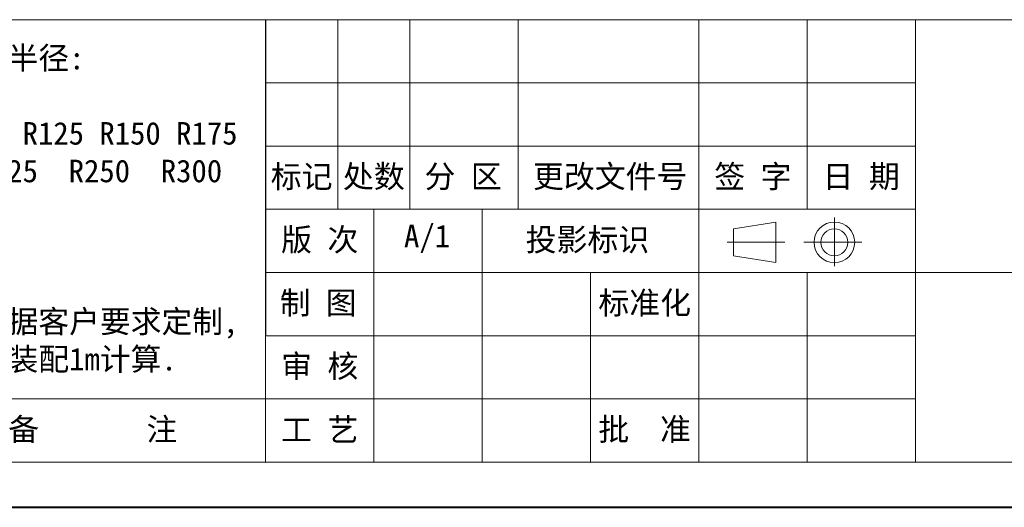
# Model space of a CAD drawing. Header units: millimetres. Extents: x -765 to 710, y 139 to 1172.
# Tile 18 of 76: x -42 to 337, y 139 to 327. Entities that reach past the tile are written whole.
import ezdxf

# ---------------------------------------------------------------- set-up
doc = ezdxf.new("R2010")
doc.units = ezdxf.units.MM
doc.layers.add('标注线', color=7, linetype='Continuous', lineweight=15)
doc.styles.add('样式 6', font='仿宋_GB2312.ttf')

msp = doc.modelspace()

# ---------------------------------------------------------------- linework, layer by layer
at = {"color": 7, "lineweight": 13}
for p, q in [((-100.309, 326.635), (678.851, 326.635)), ((52.782, 156.205), (52.782, 326.635)), ((-677.632, 156.205), (52.782, 156.205)), ((52.782, 156.205), (678.851, 156.205))]:
    msp.add_line(p, q, dxfattribs=at)
at = {"color": 7}
msp.add_line((52.782, 326.635), (52.782, 204.9), dxfattribs=at)
at = {"color": 7, "lineweight": 15}
for p, q in [((80.608, 326.635), (80.608, 253.594)), ((108.433, 326.635), (108.433, 253.594)), ((150.171, 326.635), (150.171, 253.594)), ((219.734, 326.635), (219.734, 253.594)), ((261.472, 326.635), (261.472, 253.594)), ((303.21, 326.635), (303.21, 156.205)), ((52.782, 302.288), (303.21, 302.288)), ((52.782, 277.941), (303.21, 277.941)), ((52.782, 253.594), (303.21, 253.594)), ((94.52, 253.594), (94.52, 156.205)), ((136.258, 253.594), (136.258, 156.205)), ((219.734, 253.594), (219.734, 156.205)), ((272.004, 231.703), (272.004, 250.475)), ((233.088, 246.099), (249.48, 248.708)), ((249.48, 233.056), (249.48, 248.708)), ((233.088, 246.099), (233.088, 235.665)), ((252.951, 240.882), (230.679, 240.882)), ((260.205, 240.882), (282.614, 240.882)), ((233.088, 235.665), (249.48, 233.056)), ((52.782, 229.247), (466.683, 229.247)), ((177.996, 229.247), (177.996, 156.205)), ((261.472, 229.247), (261.472, 156.205)), ((52.782, 204.9), (303.21, 204.9)), ((-677.632, 180.552), (52.782, 180.552)), ((52.782, 180.552), (303.21, 180.552))]:
    msp.add_line(p, q, dxfattribs=at)
at = {"color": 7, "lineweight": 40}
msp.add_line((-764.586, 138.815), (696.242, 138.815), dxfattribs=at)
at = {"color": 7, "lineweight": 15}
for radius in [7.826, 5.217]:
    msp.add_circle((272.004, 240.882), radius, dxfattribs=at)

# ---------------------------------------------------------------- texts
at = {"layer": '标注线', "color": 7, "lineweight": 18, "style": '样式 6'}
for s, insert, char_height, width, attachment_point in [('{\\H1.389x;可选弯曲半径:\\P\\PR75 R100 R125 R150 R175\\PR200  R225  R250  R300\\P内  宽:\\P\\PBi130\\P注：可根据客户要求定制,\\P数量均以装配1m计算.}', (-94.089, 253.364), 6.26069, 188.10983, 4), ('标记', (66.695, 265.767), 8.7322, 27.82529, 5), ('处数', (94.52, 265.767), 8.7322, 27.82529, 5), ('分 区', (128.928, 265.767), 8.7322, 40.69877, 5), ('更改文件号', (185.604, 265.767), 8.7322, 72.00922, 5), ('签 字', (240.603, 265.767), 8.7322, 41.73793, 5), ('日 期', (282.341, 265.767), 8.7322, 41.73793, 5), ('版 次', (73.651, 241.42), 8.7322, 41.73793, 5), ('A/1', (115.028, 242.212), 8.7322, 27.82529, 5), ('投影标识', (176.82, 241.42), 8.7322, 51.03377, 5), ('{\\H0.9943x;制 图}', (73.08, 217.073), 8.73217, 40.59621, 5), ('标准化', (198.907, 217.073), 8.7322, 56.44173, 5), ('审 核', (73.651, 192.726), 8.7322, 41.73793, 5), ('工 艺', (73.651, 168.379), 8.7322, 41.73793, 5), ('批  准', (198.865, 168.379), 8.7322, 41.73793, 5), ('{\\H1.389x;备       注}', (-13.803, 168.379), 6.26069, 91.47438, 5), ('{\\H1.389x;备       注}', (-13.803, 168.379), 6.26069, 91.47438, 5)]:
    msp.add_mtext(s, dxfattribs=dict(at, insert=insert, char_height=char_height, width=width, attachment_point=attachment_point))

doc.saveas('drawing.dxf')
